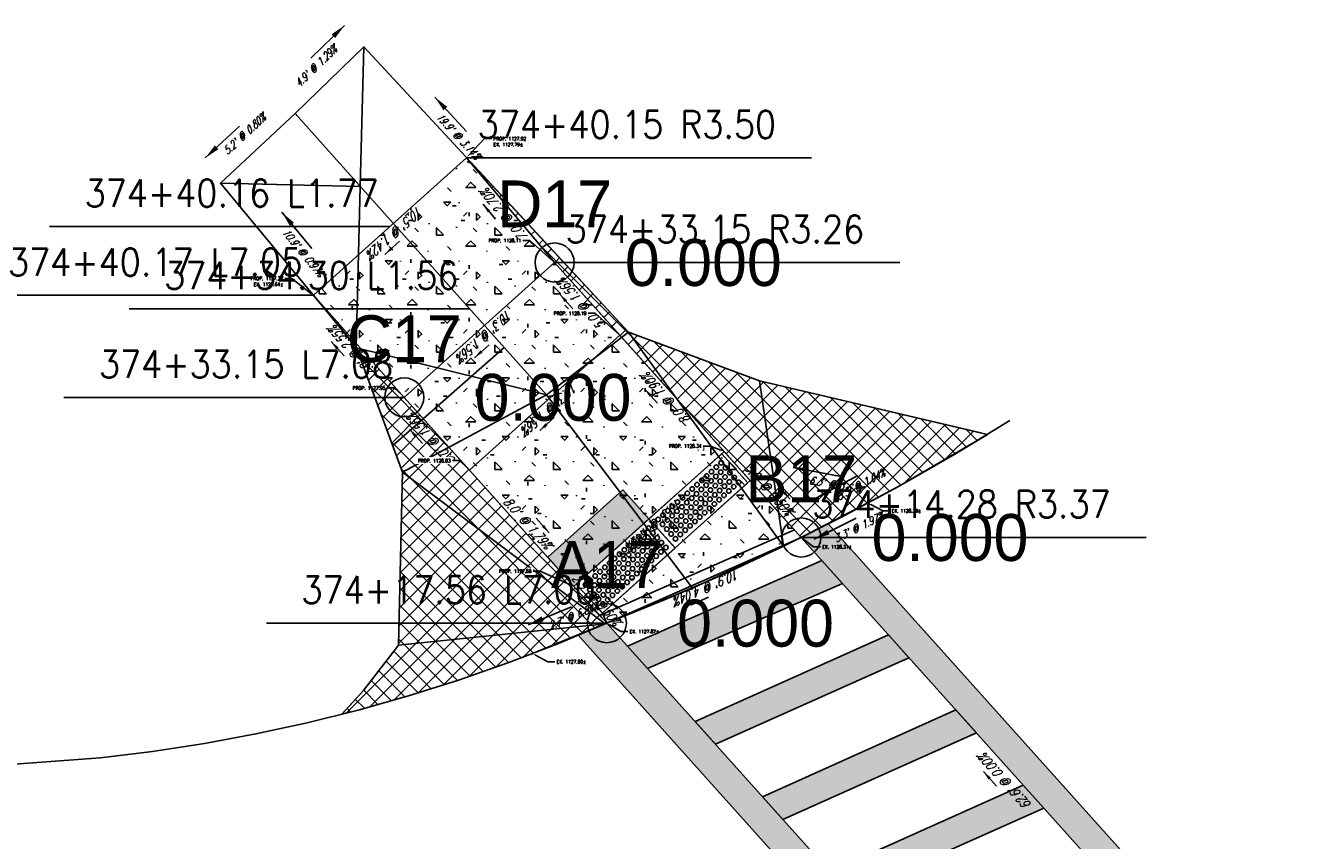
# Model space of a CAD drawing. Extents: x 167754 to 212748, y 396132 to 454338.
# Tile 49 of 150: x 190680 to 190745, y 408218 to 408260. Entities that reach past the tile are written whole.
import ezdxf
from ezdxf import colors
from ezdxf.entities.mleader import LeaderData, LeaderLine
from ezdxf.enums import TextEntityAlignment as Align
from ezdxf.math import Vec2, Vec3

# ---------------------------------------------------------------- set-up
doc = ezdxf.new("R2010")
doc.units = 0
doc.header["$MEASUREMENT"] = 0
doc.layers.get('0').update_dxf_attribs({"linetype": 'CONTINUOUS'})
for name, color, linetype, plot in [('0_3DP_MAT', 181, 'CONTINUOUS', False), ('0_EX. 3DP', 31, 'CONTINUOUS', False), ('0_QUANTITIES_PAVEMENT REMOVED', 130, 'CONTINUOUS', False)]:
    doc.layers.add(name, color=color, linetype=linetype, plot=plot)
for name, color, linetype in [('0_PNTS', 1, 'CONTINUOUS'), ('PM_P_CROSSWALK', 7, 'CONTINUOUS'), ('PM_P_STOP_LINE', 7, 'CONTINUOUS'), ('PNTDESC', 3, 'CONTINUOUS'), ('PNTELEV', 5, 'CONTINUOUS'), ('PNTNO', 7, 'CONTINUOUS'), ('PV_P_CURB', 3, 'CONTINUOUS'), ('PV_P_CURB_RAMP', 3, 'CONTINUOUS'), ('PV_P_CURB_RAMP_DOMES', 7, 'CONTINUOUS'), ('PV_P_CURB_RAMP_HATCH', 3, 'CONTINUOUS'), ('PV_P_GRADE_BREAKS', 3, 'CONTINUOUS'), ('PV_P_SAW_CUT_LINE', 110, 'CONTINUOUS'), ('SC_SCRATCH-6', 6, 'CONTINUOUS')]:
    doc.layers.add(name, color=color, linetype=linetype)
doc.styles.add('PTXT', font='TXT')
doc.styles.add('romans', font='romans.shx', dxfattribs={"width": 0.75, "oblique": 22.5})
doc.styles.get("Standard").update_dxf_attribs({"font": 'romans.shx', "width": 0.9})
doc.dimstyles.new('4P', dxfattribs={"dimscale": 4, "dimtxt": 0.14, "dimasz": 0.14, "dimexe": 0.05, "dimexo": 0.05, "dimgap": 0.05, "dimtad": 1, "dimzin": 0, "dimdsep": 46, "dimtxsty": 'romans', "dimcen": 0, "dimdle": 0.1, "dimclrd": 1, "dimclre": 1, "dimclrt": 7, "dimaunit": 1, "dimadec": 4, "dimazin": 0, "dimtfac": 1, "dimtmove": 0, "dimatfit": 2, "dimfxl": 1, "dimtvp": 1, "dimtolj": 1, "dimtzin": 0, "dimarcsym": 0})

# ---------------------------------------------------------------- blocks, each defined once
blk = doc.blocks.new('DOMES_5FT')
for p, q in [((-0.07, 2.499), (-2.069, 2.443)), ((-2.069, 2.443), (-1.929, -2.555)), ((0.07, -2.499), (-0.07, 2.499)), ((-1.929, -2.555), (0.07, -2.499))]:
    blk.add_line(p, q)
for centre in [(-1.725, 2.12), (-1.392, 2.13), (-1.059, 2.139), (-0.727, 2.148), (-0.394, 2.158), (-1.716, 1.788), (-1.706, 1.453), (-1.383, 1.797), (-1.374, 1.462), (-1.05, 1.806), (-1.041, 1.471), (-0.717, 1.816), (-0.708, 1.481), (-0.384, 1.825), (-0.375, 1.49), (-1.697, 1.12), (-1.688, 0.787), (-1.364, 1.129), (-1.355, 0.796), (-1.031, 1.138), (-1.022, 0.806), (-0.698, 1.148), (-0.689, 0.815), (-0.366, 1.157), (-0.356, 0.824), (-1.678, 0.454), (-1.669, 0.121), (-1.346, 0.463), (-1.336, 0.131), (-1.013, 0.473), (-1.003, 0.14), (-0.68, 0.482), (-0.67, 0.149), (-0.347, 0.491), (-0.338, 0.159), (-1.66, -0.212), (-1.65, -0.547), (-1.327, -0.202), (-1.317, -0.537), (-0.994, -0.193), (-0.985, -0.528), (-0.661, -0.184), (-0.652, -0.518), (-0.328, -0.174), (-0.319, -0.509), (-1.641, -0.881), (-1.632, -1.214), (-1.308, -0.872), (-1.299, -1.205), (-0.975, -0.863), (-0.966, -1.196), (-0.642, -0.853), (-0.633, -1.186), (-0.309, -0.844), (-0.3, -1.177), (-1.622, -1.547), (-1.613, -1.88), (-1.289, -1.538), (-1.28, -1.871), (-0.956, -1.528), (-0.947, -1.861), (-0.624, -1.519), (-0.614, -1.852), (-0.291, -1.51), (-0.281, -1.843), (-1.604, -2.213), (-1.271, -2.204), (-0.938, -2.194), (-0.605, -2.185), (-0.272, -2.175)]:
    blk.add_circle(centre, 0.115)
blk = doc.blocks.new('SPT4')
at = {"color": 0, "linetype": 'Continuous'}
blk.add_circle((0, 0), 0.5, dxfattribs=at)
blk = doc.blocks.new('SRVPNO1')
at = {"layer": 'PNTDESC', "style": 'PTXT'}
blk.add_attdef('DESC2', text='', height=1, dxfattribs=at).set_placement((0, -1.75), align=Align.CENTER)
at = {"layer": 'PNTELEV', "style": 'PTXT'}
blk.add_attdef('ELEV2', (1.5, -0.5), '', height=1, dxfattribs=at)
at = {"layer": 'PNTNO', "style": 'PTXT'}
blk.add_attdef('PT#', text='', height=1, dxfattribs=at).set_placement((0, 0.75), align=Align.CENTER)

msp = doc.modelspace()

# ---------------------------------------------------------------- hatches: boundary and pattern name
at = {"layer": 'PM_P_CROSSWALK', "transparency": 33554495}
h = msp.add_hatch(color=256, dxfattribs=at)
h.dxf.hatch_style = 1
h.paths.add_polyline_path([(190714.249, 408224.1), (190724.149, 408228.538), (190725.204, 408227.362), (190715.29, 408222.939)])
h = msp.add_hatch(color=256, dxfattribs=at)
h.dxf.hatch_style = 1
h.paths.add_polyline_path([(190717.702, 408220.251), (190727.602, 408224.689), (190728.656, 408223.513), (190718.743, 408219.09)])
h = msp.add_hatch(color=256, dxfattribs=at)
h.dxf.hatch_style = 1
h.paths.add_polyline_path([(190721.154, 408216.402), (190731.054, 408220.84), (190732.109, 408219.664), (190722.196, 408215.241)])
at = {"layer": 'PV_P_CURB_RAMP_HATCH', "transparency": 33554495}
h = msp.add_hatch(dxfattribs=at)
h.set_pattern_fill('CONCRE', color=256, scale=3, pattern_type=2)
h.set_pattern_definition([(0, (0, 0), (3, 3), [0.375, -2.625]), (90, (0, 0), (-3, 3), [0.375, -2.625]), (135, (0.375, 0), (-2.999999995, 2e-16), [0.5303301, -3.7123107]), (0, (0.375, 1.6875), (3, 3), [0.375, -2.625]), (45, (0.5625, 1.5), (0, 2.999999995), [0.2651649, -3.9774756]), (135, (0.5625, 1.5), (-2.999999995, 2e-16), [0.2651649, -3.9774756]), (0, (1.5, 2.4375), (3, 3), [0.5303301, -2.4696699]), (45, (1.5, 2.4375), (0, 2.999999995), [0.375, -3.8676408]), (135, (2.0303, 2.4375), (-2.999999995, 2e-16), [0.375, -3.8676408]), (90, (2.0625, 0.75), (-3, 3), [0.375, -2.625]), (45, (2.0625, 0.75), (0, 2.999999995), [0.2651649, -3.9774756]), (135, (2.25, 0.9375), (-2.999999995, 2e-16), [0.2651649, -3.9774756]), (0, (0.375, 0.75), (3, 3), [0.1875, -2.5125]), (0, (2.625, 1.5), (3, 3), [0.1875, -2.5125]), (90, (1.6875, 1.875), (-3, 3), [0.1875, -2.5125]), (135, (2.0625, 0.1875), (-2.999999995, 2e-16), [0.2651649, -3.9774756]), (135, (0.75, 2.25), (-2.999999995, 2e-16), [0.2651649, -3.9774756]), (45, (1.4062, 0.9844), (0, 2.999999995), [0.2651649, -3.9774756]), (90, (1.0312, 0.375), (-3, 3), [0.046875, -2.953125]), (90, (1.172, 1.6406), (-3, 3), [0.046875, -2.953125]), (90, (2.578, 2.1562), (-3, 3), [0.046875, -2.953125]), (90, (2.625, 0.5625), (-3, 3), [0.046875, -2.953125])])
h.paths.add_polyline_path([(190702.55, 408252.966), (190707.058, 408247.6), (190719.682, 408233.528), (190709.729, 408229.138), (190699.361, 408240.696), (190694.704, 408245.921)])

# ---------------------------------------------------------------- linework, layer by layer
at = {"layer": '0_3DP_MAT', "color": 211}
msp.add_lwpolyline([(190717.075, 408236.434), (190709.378, 408229.53)], dxfattribs=at)
msp.add_polyline3d([(190710.397, 408243.878, 1128.188), (190702.7, 408236.974, 1128.026)], dxfattribs=at)
at = {"layer": '0_EX. 3DP'}
for points in [[(190697.104, 408251.497, 1127.716), (190697.287, 408258.638, 1127.544)], [(190714.115, 408230.926, 1128.123), (190706.641, 408240.823, 1128.029), (190693.773, 408255.225, 1127.607)], [(190689.942, 408251.657, 1127.565), (190697.104, 408251.497, 1127.716)], [(190696.893, 408243.284, 1127.671), (190697.104, 408251.497, 1127.716)], [(190706.641, 408240.823, 1128.029), (190710.845, 408244.028, 1128.17)], [(190710.845, 408244.028, 1128.17), (190718.775, 408233.073, 1128.293)], [(190696.915, 408243.224, 0), (190706.641, 408240.823, 1128.029)], [(190704.474, 408243.248, 1127.958), (190698.769, 408238.224, 1127.58)], [(190717.558, 408241.541, 1128.334), (190718.775, 408233.073, 1128.293)], [(190699.27, 408236.872, 1127.556), (190706.641, 408240.823, 1128.029)], [(190699.27, 408236.872, 1127.556), (190709.649, 408229.103, 1127.871)], [(190699.063, 408228.003, 1127.21), (190709.649, 408229.103, 1127.871)]]:
    msp.add_polyline3d(points, dxfattribs=at)
at = {"layer": 'PM_P_CROSSWALK'}
for points in [[(190714.249, 408224.1), (190724.149, 408228.538), (190725.204, 408227.362), (190715.29, 408222.939), (190714.249, 408224.1)], [(190717.702, 408220.251), (190727.602, 408224.689), (190728.656, 408223.513), (190718.743, 408219.09), (190717.702, 408220.251)], [(190721.154, 408216.402), (190731.054, 408220.84), (190732.109, 408219.664), (190722.196, 408215.241), (190721.154, 408216.402)]]:
    msp.add_lwpolyline(points, dxfattribs=at)
at = {"layer": 'PV_P_CURB'}
msp.add_lwpolyline([(190709.378, 408229.53), (190719.342, 408233.906)], dxfattribs=at)
at = {"layer": 'PV_P_CURB_RAMP'}
msp.add_lwpolyline([(190709.619, 408229.09), (190719.539, 408233.447)], dxfattribs=at)
at = {"layer": 'PV_P_GRADE_BREAKS'}
msp.add_lwpolyline([(190710.397, 408243.878), (190702.7, 408236.974)], dxfattribs=at)

# ---------------------------------------------------------------- texts
at = {"layer": '0_3DP_MAT', "color": 211, "style": 'romans', "oblique": 22.5, "width": 0.75}
for s, rotation, p in [("10.5' @ 1.42%", 221.91907, (190698.734, 408249.325)), ("5.0' @ 1.56%", 131.89356, (190708.609, 408245.632)), ("10.3' @ 1.56%", 221.89356, (190703.317, 408244.029)), ("7.0' @ 2.55%", 131.7126, (190696.913, 408243.202)), ("8.0' @ 1.90%", 131.89356, (190712.949, 408240.794)), ("10.3' @ 1.56%", 221.89356, (190706.655, 408240.307)), ("5.0' @ 1.56%", 131.89356, (190700.912, 408238.728)), ("5.9' @ 0.50%", 311.89356, (190717.83, 408235.832)), ("8.0' @ 1.79%", 311.89356, (190705.49, 408234.103)), ("10.3' @ 4.42%", 221.89356, (190711.997, 408234.352)), ("10.9' @ 4.04%", 203.80049, (190714.77, 408231.187)), ("62.6' @ 0.00%", 131.89356, (190730.31, 408221.186))]:
    msp.add_text(s, height=0.48, rotation=rotation, dxfattribs=at).set_placement(p, align=Align.CENTER)
at = {"layer": '0_3DP_MAT', "style": 'romans', "oblique": 22.5, "width": 0.75}
msp.add_text("6.3' @ 3.67%", height=0.4, rotation=349.3309, dxfattribs=at).set_placement((190721.402, 408236.018), align=Align.CENTER)
at = {"layer": '0_EX. 3DP', "style": 'romans', "oblique": 22.5, "width": 0.75}
for s, rotation, p in [("4.9' @ 1.29%", 44.16465, (190694.973, 408257.505)), ("5.2' @ 0.80%", 42.96426, (190691.312, 408254.026)), ("19.9' @ 3.14%", 312.86115, (190701.976, 408253.935)), ("10.9' @ 0.97%", 309.69839, (190694.033, 408247.981)), ("2.7' @ 6.84%", 22.78099, (190708.102, 408229.321))]:
    msp.add_text(s, height=0.4, rotation=rotation, dxfattribs=at).set_placement(p, align=Align.CENTER)
at = {"layer": 'SC_SCRATCH-6', "width": 0.9}
for s, p in [('374+40.16 L1.77', (190698.057, 408251.144)), ('374+33.15 L7.08', (190698.791, 408242.396))]:
    msp.add_text(s, height=1.4, dxfattribs=at).set_placement(p, align=Align.MIDDLE_RIGHT)
msp.add_text('374+33.15 R3.26', height=1.4, dxfattribs=at).set_placement((190707.628, 408249.3), align=Align.MIDDLE_LEFT)

# ---------------------------------------------------------------- leaders
at = {"layer": '0_3DP_MAT', "color": 211}
for points in [[(190703.393, 408250.578), (190704.036, 408249.812)], [(190698.373, 408248.017), (190699.117, 408248.685)], [(190707.318, 408245.976), (190707.986, 408245.232)], [(190695.613, 408243.562), (190696.278, 408242.815)], [(190702.955, 408242.722), (190703.699, 408243.389)], [(190711.658, 408241.137), (190712.326, 408240.393)], [(190706.294, 408239), (190707.038, 408239.668)], [(190699.621, 408239.071), (190700.289, 408238.327)], [(190719.12, 408235.489), (190718.452, 408236.233)], [(190706.781, 408233.76), (190706.113, 408234.504)], [(190711.636, 408233.045), (190712.38, 408233.712)], [(190710.283, 408229.855), (190709.616, 408230.6)], [(190714.02, 408230.057), (190714.935, 408230.46)], [(190729.016, 408221.533), (190729.684, 408220.789)]]:
    msp.add_leader(points, dimstyle='4P', override={"dimscale": 20, "dimtxt": 0.12, "dimasz": 0.024, "dimdec": 2}, dxfattribs=at)
at = {"layer": '0_3DP_MAT'}
for points in [[(190719.269, 408237.108), (190721.627, 408236.663)], [(190720.476, 408235.558), (190722.591, 408236.694)]]:
    msp.add_leader(points, dimstyle='4P', override={"dimscale": 20, "dimtxt": 0.12, "dimasz": 0.04, "dimdec": 2}, dxfattribs=at)
ml = msp.add_multileader_mtext('Standard', dxfattribs=at)
ml.set_content('EX. 1128.39±', color=256)
ml.set_leader_properties()
ml.build(insert=Vec2(0, 0))
ml.multileader.update_dxf_attribs({"dogleg_length": 0.36, "arrow_head_size": 0.18})
ctx = ml.context
ctx.base_point, ctx.char_height, ctx.arrow_head_size, ctx.landing_gap_size, ctx.plane_origin = Vec3(190724.226, 408234.883), 0.18, 0.18, 0.09, Vec3(190706.886, 408245.072)
notes = []
notes.append((ctx, [(0, (1, 1, 0), (190723.866, 408234.883), (1, 0), 0.36, [(0, [(190723.091, 408235.287)], 0, [])])]))
ctx.mtext.insert, ctx.mtext.flow_direction = Vec3(190724.316, 408234.973), 5
ctx.mtext.has_bg_fill, ctx.mtext.bg_color, ctx.mtext.bg_scale_factor, ctx.mtext.bg_transparency, ctx.mtext.use_window_bg_color = 1, -1027028792, 1.5, 0, 1
ml = msp.add_multileader_mtext('Standard', dxfattribs=at)
ml.set_content('EX. 1127.60±', color=256)
ml.set_leader_properties()
ml.build(insert=Vec2(0, 0))
ml.multileader.update_dxf_attribs({"dogleg_length": 0.36, "arrow_head_size": 0.18})
ctx = ml.context
ctx.base_point, ctx.char_height, ctx.arrow_head_size, ctx.landing_gap_size, ctx.plane_origin = Vec3(190707.065, 408227.162, 1127.596), 0.18, 0.18, 0.09, Vec3(190689.725, 408237.352, 1127.596)
notes.append((ctx, [(0, (1, 1, 0), (190706.705, 408227.162, 1127.596), (1, 0), 0.36, [(0, [(190705.922, 408227.582, 1127.596)], 0, [])])]))
ctx.mtext.insert, ctx.mtext.flow_direction = Vec3(190707.155, 408227.252, 1127.596), 5
ctx.mtext.has_bg_fill, ctx.mtext.bg_color, ctx.mtext.bg_scale_factor, ctx.mtext.bg_transparency, ctx.mtext.use_window_bg_color = 1, -1027028792, 1.5, 0, 1
at = {"layer": '0_EX. 3DP'}
for points in [[(190696.302, 408259.74), (190694.581, 408258.067)], [(190700.92, 408256.068), (190702.552, 408254.308)], [(190689.167, 408252.952), (190690.923, 408254.588)], [(190693.096, 408250.169), (190694.629, 408248.322)], [(190705.704, 408229.047), (190707.917, 408229.976)]]:
    msp.add_leader(points, dimstyle='4P', override={"dimscale": 20, "dimtxt": 0.12, "dimasz": 0.04, "dimdec": 2}, dxfattribs=at)
at = {"layer": 'SC_SCRATCH-6', "has_arrowhead": 0}
for points in [[(190698.627, 408249.444), (190698.617, 408249.444), (190681.197, 408249.444)], [(190702.7, 408245.234), (190702.69, 408245.235), (190685.27, 408245.235)]]:
    msp.add_leader(points, dimstyle='4P', override={"dimscale": 20, "dimasz": 0.1}, dxfattribs=at)
for ctx, leaders in notes:
    for number, flags, end, landing, length, lines in leaders:
        leader = LeaderData()
        leader.index, (leader.has_last_leader_line, leader.has_dogleg_vector, leader.attachment_direction) = number, flags
        leader.last_leader_point, leader.dogleg_vector, leader.dogleg_length = Vec3(end), Vec3(landing), length
        for number, points, colour, breaks in lines:
            line = LeaderLine()
            line.index, line.vertices, line.color, line.breaks = number, Vec3.list(points), colors.encode_raw_color(colour), breaks
            leader.lines.append(line)
        ctx.leaders.append(leader)

# ---------------------------------------------------------------- next in the draw order: linework, layer by layer
at = {"layer": '0_EX. 3DP'}
for points in [[(190696.218, 408224.518, 1126.865), (190697.269, 408225.682, 1126.823), (190699.063, 408228.003, 1127.21), (190699.27, 408236.872, 1127.556), (190696.893, 408243.284, 1127.671), (190689.942, 408251.657, 1127.565), (190693.773, 408255.225, 1127.607), (190697.287, 408258.638, 1127.544), (190710.845, 408244.028, 1128.17), (190717.558, 408241.541, 1128.334), (190728.884, 408238.88, 1128.461)], [(190678.456, 408221.845, 1125.782), (190683.808, 408222.247, 1126.115), (190686.472, 408222.571, 1126.281), (190689.125, 408222.977, 1126.448), (190691.765, 408223.464, 1126.614), (190694.388, 408224.032, 1126.781), (190696.992, 408224.681, 1126.954), (190699.576, 408225.409, 1127.137), (190702.135, 408226.216, 1127.321), (190704.669, 408227.101, 1127.504), (190707.174, 408228.064, 1127.688), (190709.649, 408229.103, 1127.871), (190712.727, 408230.343, 1128.012), (190715.77, 408231.666, 1128.153), (190718.775, 408233.073, 1128.293), (190721.741, 408234.562, 1128.359), (190724.665, 408236.132, 1128.393), (190727.544, 408237.781, 1128.428), (190730.377, 408239.509, 1128.462)]]:
    msp.add_polyline3d(points, dxfattribs=at)

# ---------------------------------------------------------------- next in the draw order: texts
at = {"layer": '0_3DP_MAT', "style": 'romans', "oblique": 22.5, "width": 0.75}
msp.add_text("3.3' @ 1.04%", height=0.4, rotation=28.23236, dxfattribs=at).set_placement((190722.824, 408236.052), align=Align.CENTER)
at = {"layer": 'SC_SCRATCH-6', "width": 0.9}
msp.add_text('374+14.28 R3.37', height=1.4, dxfattribs=at).set_placement((190720.252, 408235.227), align=Align.MIDDLE_LEFT)

# ---------------------------------------------------------------- next in the draw order: leaders
at = {"layer": '0_3DP_MAT'}
ml = msp.add_multileader_mtext('Standard', dxfattribs=at)
ml.set_content('PROP. 1127.92\\PEX. 1127.79±', color=256)
ml.set_leader_properties()
ml.build(insert=Vec2(0, 0))
ml.multileader.update_dxf_attribs({"dogleg_length": 0.36, "arrow_head_size": 0.18})
ctx = ml.context
ctx.base_point, ctx.char_height, ctx.arrow_head_size, ctx.landing_gap_size, ctx.plane_origin = Vec3(190703.837, 408253.941, 1127.787), 0.18, 0.18, 0.09, Vec3(190698.777, 408262.186, 1127.787)
notes = []
notes.append((ctx, [(0, (1, 1, 0), (190703.477, 408253.941, 1127.787), (1, 0), 0.36, [(0, [(190702.55, 408252.966, 1127.787)], 0, [])])]))
ctx.mtext.insert, ctx.mtext.width, ctx.mtext.flow_direction = Vec3(190703.927, 408254.031, 1127.787), 2.76482, 5
ctx.mtext.has_bg_fill, ctx.mtext.bg_color, ctx.mtext.bg_scale_factor, ctx.mtext.bg_transparency, ctx.mtext.use_window_bg_color = 1, -1027028792, 1.5, 0, 1
ml = msp.add_multileader_mtext('Standard', dxfattribs=at)
ml.set_content('PROP. 1128.11', color=256)
ml.set_leader_properties()
ml.build(insert=Vec2(0, 0))
ml.multileader.update_dxf_attribs({"dogleg_length": 0.36, "arrow_head_size": 0.18})
ctx = ml.context
ctx.base_point, ctx.char_height, ctx.arrow_head_size, ctx.landing_gap_size, ctx.plane_origin = Vec3(190703.461, 408248.723), 0.18, 0.18, 0.09, Vec3(190690.853, 408257.386)
ctx.text_align_type = 2
notes.append((ctx, [(1, (1, 1, 0), (190705.798, 408248.723), (-1, 0), 0.36, [(0, [(190707.058, 408247.6)], 0, [])])]))
ctx.mtext.insert, ctx.mtext.alignment, ctx.mtext.flow_direction = Vec3(190705.348, 408248.813), 3, 5
ctx.mtext.has_bg_fill, ctx.mtext.bg_color, ctx.mtext.bg_scale_factor, ctx.mtext.bg_transparency, ctx.mtext.use_window_bg_color = 1, -1027028792, 1.5, 0, 1
ml = msp.add_multileader_mtext('Standard', dxfattribs=at)
ml.set_content('PROP. 1127.77\\PEX. 1127.64±', color=256)
ml.set_leader_properties()
ml.build(insert=Vec2(0, 0))
ml.multileader.update_dxf_attribs({"dogleg_length": 0.36, "arrow_head_size": 0.18})
ctx = ml.context
ctx.base_point, ctx.char_height, ctx.arrow_head_size, ctx.landing_gap_size, ctx.plane_origin = Vec3(190691.226, 408246.785, -2255.876), 0.18, 0.18, 0.09, Vec3(190692.024, 408253.49, -2255.876)
ctx.text_align_type = 2
notes.append((ctx, [(1, (1, 1, 0), (190693.609, 408246.785, -2255.876), (-1, 0), 0.36, [(0, [(190694.704, 408245.921, -2255.876)], 0, [])])]))
ctx.mtext.insert, ctx.mtext.width, ctx.mtext.alignment, ctx.mtext.flow_direction = Vec3(190693.159, 408246.875, -2255.876), 2.18773, 3, 5
ctx.mtext.has_bg_fill, ctx.mtext.bg_color, ctx.mtext.bg_scale_factor, ctx.mtext.bg_transparency, ctx.mtext.use_window_bg_color = 1, -1027028792, 1.5, 0, 1
ml = msp.add_multileader_mtext('Standard', dxfattribs=at)
ml.set_content('PROP. 1127.95', color=256)
ml.set_leader_properties()
ml.build(insert=Vec2(0, 0))
ml.multileader.update_dxf_attribs({"dogleg_length": 0.36, "arrow_head_size": 0.18})
ctx = ml.context
ctx.base_point, ctx.char_height, ctx.arrow_head_size, ctx.landing_gap_size, ctx.plane_origin = Vec3(190696.461, 408241.178), 0.18, 0.18, 0.09, Vec3(190681.638, 408252.208)
ctx.text_align_type = 2
notes.append((ctx, [(1, (1, 1, 0), (190698.845, 408241.178), (-1, 0), 0.36, [(0, [(190699.361, 408240.696)], 0, [])])]))
ctx.mtext.insert, ctx.mtext.alignment, ctx.mtext.flow_direction = Vec3(190698.395, 408241.268), 3, 5
ctx.mtext.has_bg_fill, ctx.mtext.bg_color, ctx.mtext.bg_scale_factor, ctx.mtext.bg_transparency, ctx.mtext.use_window_bg_color = 1, -1027028792, 1.5, 0, 1
ml = msp.add_multileader_mtext('Standard', dxfattribs=at)
ml.set_content('PROP. 1128.34', color=256)
ml.set_leader_properties()
ml.build(insert=Vec2(0, 0))
ml.multileader.update_dxf_attribs({"dogleg_length": 0.36, "arrow_head_size": 0.18})
ctx = ml.context
ctx.base_point, ctx.char_height, ctx.arrow_head_size, ctx.landing_gap_size, ctx.plane_origin = Vec3(190712.643, 408238.203), 0.18, 0.18, 0.09, Vec3(190699.664, 408247.56)
ctx.text_align_type = 2
notes.append((ctx, [(1, (1, 1, 0), (190715.034, 408238.203), (-1, 0), 0.36, [(0, [(190715.739, 408237.923)], 0, [])])]))
ctx.mtext.insert, ctx.mtext.alignment, ctx.mtext.flow_direction = Vec3(190714.584, 408238.293), 3, 5
ctx.mtext.has_bg_fill, ctx.mtext.bg_color, ctx.mtext.bg_scale_factor, ctx.mtext.bg_transparency, ctx.mtext.use_window_bg_color = 1, -1027028792, 1.5, 0, 1
ml = msp.add_multileader_mtext('Standard', dxfattribs=at)
ml.set_content('EX. 1128.31±', color=256)
ml.set_leader_properties()
ml.build(insert=Vec2(0, 0))
ml.multileader.update_dxf_attribs({"dogleg_length": 0.36, "arrow_head_size": 0.18})
ctx = ml.context
ctx.base_point, ctx.char_height, ctx.arrow_head_size, ctx.landing_gap_size, ctx.plane_origin = Vec3(190720.674, 408233.043), 0.18, 0.18, 0.09, Vec3(190703.334, 408243.232)
notes.append((ctx, [(0, (1, 1, 0), (190720.314, 408233.043), (1, 0), 0.36, [(0, [(190719.682, 408233.528)], 0, [])])]))
ctx.mtext.insert, ctx.mtext.flow_direction = Vec3(190720.764, 408233.133), 5
ctx.mtext.has_bg_fill, ctx.mtext.bg_color, ctx.mtext.bg_scale_factor, ctx.mtext.bg_transparency, ctx.mtext.use_window_bg_color = 1, -1027028792, 1.5, 0, 1
ml = msp.add_multileader_mtext('Standard', dxfattribs=at)
ml.set_content('PROP. 1127.88', color=256)
ml.set_leader_properties()
ml.build(insert=Vec2(0, 0))
ml.multileader.update_dxf_attribs({"dogleg_length": 0.36, "arrow_head_size": 0.18})
ctx = ml.context
ctx.base_point, ctx.char_height, ctx.arrow_head_size, ctx.landing_gap_size, ctx.plane_origin = Vec3(190703.943, 408231.796), 0.18, 0.18, 0.09, Vec3(190691.886, 408240.748)
ctx.text_align_type = 2
notes.append((ctx, [(1, (1, 1, 0), (190706.327, 408231.796), (-1, 0), 0.36, [(0, [(190708.042, 408231.019)], 0, [])])]))
ctx.mtext.insert, ctx.mtext.alignment, ctx.mtext.flow_direction = Vec3(190705.877, 408231.886), 3, 5
ctx.mtext.has_bg_fill, ctx.mtext.bg_color, ctx.mtext.bg_scale_factor, ctx.mtext.bg_transparency, ctx.mtext.use_window_bg_color = 1, -1027028792, 1.5, 0, 1
ml = msp.add_multileader_mtext('Standard', dxfattribs=at)
ml.set_content('EX. 1127.87±', color=256)
ml.set_leader_properties()
ml.build(insert=Vec2(0, 0))
ml.multileader.update_dxf_attribs({"dogleg_length": 0.36, "arrow_head_size": 0.18})
ctx = ml.context
ctx.base_point, ctx.char_height, ctx.arrow_head_size, ctx.landing_gap_size, ctx.plane_origin = Vec3(190710.804, 408228.708, 2255.542), 0.18, 0.18, 0.09, Vec3(190693.464, 408238.897, 2255.542)
notes.append((ctx, [(0, (1, 1, 0), (190710.444, 408228.708, 2255.542), (1, 0), 0.36, [(0, [(190709.729, 408229.138, 2255.542)], 0, [])])]))
ctx.mtext.insert, ctx.mtext.flow_direction = Vec3(190710.894, 408228.798, 2255.542), 5
ctx.mtext.has_bg_fill, ctx.mtext.bg_color, ctx.mtext.bg_scale_factor, ctx.mtext.bg_transparency, ctx.mtext.use_window_bg_color = 1, -1027028792, 1.5, 0, 1
for ctx, leaders in notes:
    for number, flags, end, landing, length, lines in leaders:
        leader = LeaderData()
        leader.index, (leader.has_last_leader_line, leader.has_dogleg_vector, leader.attachment_direction) = number, flags
        leader.last_leader_point, leader.dogleg_vector, leader.dogleg_length = Vec3(end), Vec3(landing), length
        for number, points, colour, breaks in lines:
            line = LeaderLine()
            line.index, line.vertices, line.color, line.breaks = number, Vec3.list(points), colors.encode_raw_color(colour), breaks
            leader.lines.append(line)
        ctx.leaders.append(leader)

# ---------------------------------------------------------------- next in the draw order: hatches: boundary and pattern name
at = {"layer": 'PM_P_CROSSWALK', "transparency": 33554495}
h = msp.add_hatch(color=256, dxfattribs=at)
h.dxf.hatch_style = 1
h.paths.add_polyline_path([(190709.729, 408229.138), (190708.266, 408228.522), (190732.151, 408201.896), (190733.586, 408202.543)])
h.paths.add_polyline_path([(190744.951, 408207.605), (190721.071, 408234.226), (190719.682, 408233.528), (190743.519, 408206.955)])
h = msp.add_hatch(color=256, dxfattribs=at)
h.dxf.hatch_style = 1
h.paths.add_polyline_path([(190710.783, 408227.963), (190720.74, 408232.348), (190721.798, 408231.169), (190711.814, 408226.814)])
at = {"layer": 'PM_P_STOP_LINE', "transparency": 33554495}
h = msp.add_hatch(color=256, dxfattribs=at)
h.dxf.hatch_style = 1
h.paths.add_polyline_path([(190710.555, 408235.96), (190711.891, 408234.471), (190708.042, 408231.019), (190706.707, 408232.508)])
at = {"layer": 'PV_P_SAW_CUT_LINE', "transparency": 33554495}
h = msp.add_hatch(dxfattribs=at)
h.set_pattern_fill('ANSI37', color=256, scale=5)
h.paths.add_polyline_path([(190729.217, 408238.802), (190717.558, 408241.541), (190710.845, 408244.028), (190702.55, 408252.966), (190707.058, 408247.6), (190717.075, 408236.434), (190719.682, 408233.528), (190723.091, 408235.287), (190724.665, 408236.132), (190726.104, 408236.956), (190727.544, 408237.781), (190728.961, 408238.645)])
h = msp.add_hatch(dxfattribs=at)
h.set_pattern_fill('ANSI37', color=256, scale=5)
h.paths.add_polyline_path([(190705.922, 408227.582), (190704.669, 408227.101), (190702.135, 408226.216), (190699.576, 408225.409), (190696.992, 408224.681), (190696.171, 408224.467), (190697.269, 408225.682), (190699.063, 408228.003), (190699.27, 408236.872), (190696.893, 408243.284), (190694.704, 408245.921), (190699.361, 408240.696), (190702.7, 408236.974), (190709.729, 408229.138)])

# ---------------------------------------------------------------- next in the draw order: linework, layer by layer
at = {"layer": '0_3DP_MAT', "color": 211}
for points in [[(190715.739, 408237.923), (190708.042, 408231.019)], [(190719.682, 408233.528), (190709.729, 408229.138)]]:
    msp.add_lwpolyline(points, dxfattribs=at)
for points in [[(190702.55, 408252.966, 1127.92), (190694.704, 408245.921, 1127.77)], [(190702.55, 408252.966, 1127.92), (190707.058, 408247.6, 1128.11)], [(190707.058, 408247.6, 1128.11), (190699.361, 408240.696, 1127.948)], [(190710.397, 408243.878, 1128.188), (190707.058, 408247.6, 1128.11)], [(190694.704, 408245.921, 1127.77), (190699.361, 408240.696, 1127.948)], [(190715.739, 408237.923, 1128.34), (190710.397, 408243.878, 1128.188)], [(190702.7, 408236.974, 1128.026), (190699.361, 408240.696, 1127.948)], [(190708.042, 408231.019, 1127.883), (190715.739, 408237.923, 1128.34)], [(190719.682, 408233.528, 1128.31), (190715.739, 408237.923, 1128.34)], [(190708.042, 408231.019, 1127.883), (190702.7, 408236.974, 1128.026)], [(190719.682, 408233.528, 1128.31), (190709.729, 408229.138, 1127.87)], [(190709.729, 408229.138, 1127.87), (190708.042, 408231.019, 1127.883)], [(190709.729, 408229.138, 1127.87), (190709.504, 408229.643, 1127.956)]]:
    msp.add_polyline3d(points, dxfattribs=at)
at = {"layer": '0_PNTS'}
for p in [(190707.058, 408247.6), (190699.361, 408240.696), (190719.689, 408233.521), (190709.732, 408229.135)]:
    msp.add_point(p, dxfattribs=at)
at = {"layer": '0_QUANTITIES_PAVEMENT REMOVED'}
msp.add_lwpolyline([(190696.218, 408224.518), (190697.269, 408225.682), (190699.063, 408228.003), (190699.27, 408236.872), (190696.915, 408243.224), (190694.704, 408245.921), (190702.55, 408252.966), (190704.869, 408250.476), (190710.845, 408244.028), (190717.558, 408241.541), (190729.217, 408238.802), (190724.665, 408236.132), (190723.091, 408235.287), (190719.718, 408233.539), (190714.115, 408230.926), (190709.583, 408229.076), (190705.922, 408227.582), (190704.669, 408227.101), (190702.135, 408226.216), (190699.576, 408225.409), (190696.992, 408224.681), (190696.171, 408224.467), (190696.218, 408224.518)], dxfattribs=at)
at = {"layer": 'PM_P_CROSSWALK'}
msp.add_lwpolyline([(190744.951, 408207.605), (190721.071, 408234.226), (190719.682, 408233.528), (190743.519, 408206.955)], close=True, dxfattribs=at)
msp.add_lwpolyline([(190710.783, 408227.963), (190720.74, 408232.348), (190721.798, 408231.169), (190711.814, 408226.814), (190710.783, 408227.963)], dxfattribs=at)
at = {"layer": 'PM_P_CROSSWALK', "elevation": 1}
msp.add_lwpolyline([(190709.729, 408229.138), (190708.266, 408228.522), (190732.151, 408201.896), (190733.595, 408202.534)], close=True, dxfattribs=at)
at = {"layer": 'PM_P_STOP_LINE'}
msp.add_lwpolyline([(190710.555, 408235.96), (190711.891, 408234.471), (190708.042, 408231.019), (190706.707, 408232.508), (190710.555, 408235.96)], close=True, dxfattribs=at)
at = {"layer": 'PV_P_CURB_RAMP', "color": 3}
msp.add_lwpolyline([(190702.55, 408252.966), (190707.058, 408247.6), (190719.682, 408233.528), (190709.729, 408229.138), (190699.361, 408240.696), (190694.704, 408245.921)], close=True, dxfattribs=at)
at = {"layer": 'PV_P_GRADE_BREAKS'}
msp.add_lwpolyline([(190707.058, 408247.6), (190699.361, 408240.696)], dxfattribs=at)
at = {"layer": 'PV_P_SAW_CUT_LINE'}
msp.add_lwpolyline([(190729.217, 408238.802), (190717.558, 408241.541), (190710.845, 408244.028), (190702.55, 408252.966), (190707.058, 408247.6), (190717.075, 408236.434), (190719.682, 408233.528), (190723.091, 408235.287), (190724.665, 408236.132), (190726.104, 408236.956), (190727.544, 408237.781), (190728.961, 408238.645)], close=True, dxfattribs=at)
at = {"layer": 'PV_P_SAW_CUT_LINE', "elevation": 1127.871}
msp.add_lwpolyline([(190705.922, 408227.582), (190704.669, 408227.101), (190702.135, 408226.216), (190699.576, 408225.409), (190696.992, 408224.681), (190696.171, 408224.467), (190697.269, 408225.682), (190699.063, 408228.003), (190699.27, 408236.872), (190696.893, 408243.284), (190694.704, 408245.921), (190699.361, 408240.696), (190702.7, 408236.974), (190709.729, 408229.138), (190705.922, 408227.582)], dxfattribs=at)
at = {"layer": 'SC_SCRATCH-6'}
msp.add_lwpolyline([(190709.619, 408229.09), (190719.539, 408233.447)], dxfattribs=at)

# ---------------------------------------------------------------- next in the draw order: block references
at = {"layer": '0_PNTS', "xscale": 2.4, "yscale": 2.4, "zscale": 2.4}
for p, values in [((190707.058, 408247.6, 1128.11), {'PT#': 'D17', 'ELEV2': '0.000'}), ((190719.689, 408233.521), {'PT#': 'B17', 'ELEV2': '0.000'}), ((190709.732, 408229.135), {'PT#': 'A17', 'ELEV2': '0.000'})]:
    msp.add_blockref('SRVPNO1', p, dxfattribs=at).add_auto_attribs(values)
at = {"layer": '0_PNTS', "xscale": 2, "yscale": 2, "zscale": 2}
for p in [(190707.058, 408247.6, 1128.11), (190699.361, 408240.696), (190719.689, 408233.521), (190709.732, 408229.135)]:
    msp.add_blockref('SPT4', p, dxfattribs=at)
at = {"layer": 'PV_P_CURB_RAMP_DOMES', "rotation": 310.2849332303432}
for p in [(190715.087, 408234.652), (190711.365, 408231.313)]:
    msp.add_blockref('DOMES_5FT', p, dxfattribs=at)

# ---------------------------------------------------------------- next in the draw order: texts
at = {"layer": '0_3DP_MAT', "color": 211, "style": 'romans', "oblique": 22.5, "width": 0.75}
for s, rotation, p in [("7.0' @ 2.70%", 130.03427, (190704.682, 408250.18)), ("2.5' @ 0.50%", 311.89356, (190709.005, 408230.185))]:
    msp.add_text(s, height=0.48, rotation=rotation, dxfattribs=at).set_placement(p, align=Align.CENTER)
at = {"layer": '0_EX. 3DP', "style": 'romans', "oblique": 22.5, "width": 0.75}
msp.add_text("3.3' @ 1.97%", height=0.4, rotation=26.65785, dxfattribs=at).set_placement((190722.714, 408233.867), align=Align.CENTER)
at = {"layer": 'SC_SCRATCH-6', "width": 0.9}
msp.add_text('374+40.15 R3.50', height=1.4, dxfattribs=at).set_placement((190703.12, 408254.666), align=Align.MIDDLE_LEFT)
for s, p in [('374+40.17 L7.05', (190694.134, 408247.622)), ('374+34.30 L1.56', (190702.13, 408246.935)), ('374+17.56 L7.00', (190709.159, 408230.839))]:
    msp.add_text(s, height=1.4, dxfattribs=at).set_placement(p, align=Align.MIDDLE_RIGHT)

# ---------------------------------------------------------------- next in the draw order: leaders
at = {"layer": '0_EX. 3DP'}
msp.add_leader([(190720.354, 408233.438), (190722.499, 408234.515)], dimstyle='4P', override={"dimscale": 20, "dimtxt": 0.12, "dimasz": 0.04, "dimdec": 2}, dxfattribs=at)
at = {"layer": 'SC_SCRATCH-6', "has_arrowhead": 0}
for points in [[(190702.55, 408252.966), (190702.56, 408252.966), (190720.22, 408252.966)], [(190707.058, 408247.6), (190707.068, 408247.6), (190724.728, 408247.6)], [(190694.704, 408245.921), (190694.694, 408245.922), (190677.274, 408245.922)], [(190699.361, 408240.696), (190699.351, 408240.696), (190681.931, 408240.696)], [(190719.682, 408233.528), (190719.692, 408233.527), (190737.352, 408233.527)], [(190709.729, 408229.138), (190709.719, 408229.139), (190692.299, 408229.139)]]:
    msp.add_leader(points, dimstyle='4P', override={"dimscale": 20, "dimasz": 0.1}, dxfattribs=at)

# ---------------------------------------------------------------- next in the draw order: leaders
at = {"layer": '0_3DP_MAT'}
ml = msp.add_multileader_mtext('Standard', dxfattribs=at)
ml.set_content('PROP. 1128.19', color=256)
ml.set_leader_properties()
ml.build(insert=Vec2(0, 0))
ml.multileader.update_dxf_attribs({"dogleg_length": 0.36, "arrow_head_size": 0.18})
ctx = ml.context
ctx.base_point, ctx.char_height, ctx.arrow_head_size, ctx.landing_gap_size, ctx.plane_origin = Vec3(190706.761, 408245.001), 0.18, 0.18, 0.09, Vec3(190694.192, 408253.664)
ctx.text_align_type = 2
notes = []
notes.append((ctx, [(1, (1, 1, 0), (190709.137, 408245.001), (-1, 0), 0.36, [(0, [(190710.397, 408243.878)], 0, [])])]))
ctx.mtext.insert, ctx.mtext.alignment, ctx.mtext.flow_direction = Vec3(190708.687, 408245.091), 3, 5
ctx.mtext.has_bg_fill, ctx.mtext.bg_color, ctx.mtext.bg_scale_factor, ctx.mtext.bg_transparency, ctx.mtext.use_window_bg_color = 1, -1027028792, 1.5, 0, 1
ml = msp.add_multileader_mtext('Standard', dxfattribs=at)
ml.set_content('PROP. 1128.03', color=256)
ml.set_leader_properties()
ml.build(insert=Vec2(0, 0))
ml.multileader.update_dxf_attribs({"dogleg_length": 0.36, "arrow_head_size": 0.18})
ctx = ml.context
ctx.base_point, ctx.char_height, ctx.arrow_head_size, ctx.landing_gap_size, ctx.plane_origin = Vec3(190699.8, 408237.456, 1128.026), 0.18, 0.18, 0.09, Vec3(190684.976, 408248.486, 1128.026)
ctx.text_align_type = 2
notes.append((ctx, [(1, (1, 1, 0), (190702.183, 408237.456, 1128.026), (-1, 0), 0.36, [(0, [(190702.7, 408236.974, 1128.026)], 0, [])])]))
ctx.mtext.insert, ctx.mtext.alignment, ctx.mtext.flow_direction = Vec3(190701.733, 408237.546, 1128.026), 3, 5
ctx.mtext.has_bg_fill, ctx.mtext.bg_color, ctx.mtext.bg_scale_factor, ctx.mtext.bg_transparency, ctx.mtext.use_window_bg_color = 1, -1027028792, 1.5, 0, 1
for ctx, leaders in notes:
    for number, flags, end, landing, length, lines in leaders:
        leader = LeaderData()
        leader.index, (leader.has_last_leader_line, leader.has_dogleg_vector, leader.attachment_direction) = number, flags
        leader.last_leader_point, leader.dogleg_vector, leader.dogleg_length = Vec3(end), Vec3(landing), length
        for number, points, colour, breaks in lines:
            line = LeaderLine()
            line.index, line.vertices, line.color, line.breaks = number, Vec3.list(points), colors.encode_raw_color(colour), breaks
            leader.lines.append(line)
        ctx.leaders.append(leader)

# ---------------------------------------------------------------- next in the draw order: block references
at = {"layer": '0_PNTS', "xscale": 2.4, "yscale": 2.4, "zscale": 2.4}
msp.add_blockref('SRVPNO1', (190699.361, 408240.696), dxfattribs=at).add_auto_attribs({'PT#': 'C17', 'ELEV2': '0.000'})

doc.saveas('drawing.dxf')
